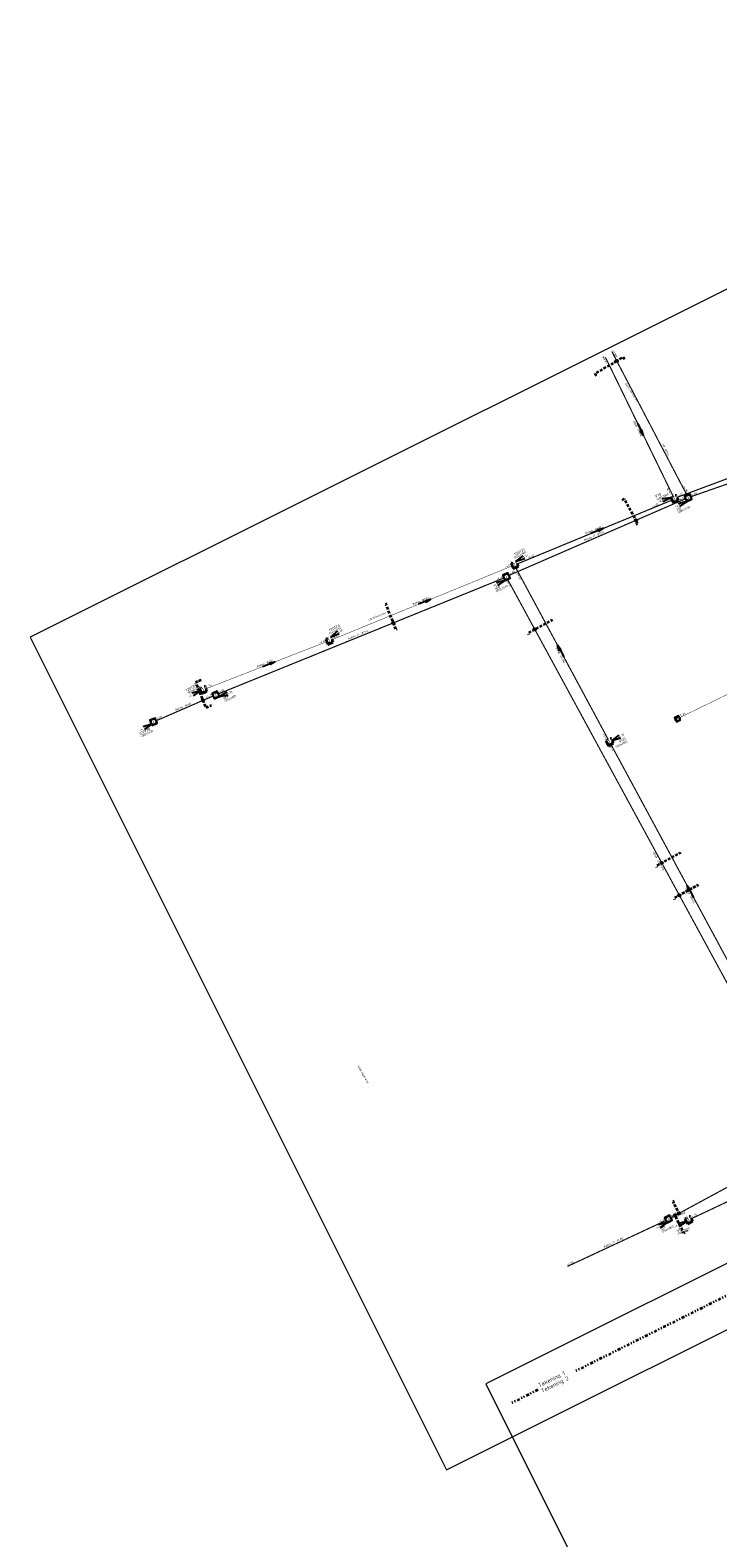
# Model space of a CAD drawing. Header units: metres. Extents: x 154356 to 156379, y 460545 to 462673.
# Tile 2 of 10: x 155090 to 155211, y 461506 to 461772. Entities that reach past the tile are written whole.
import ezdxf
from ezdxf.enums import TextEntityAlignment as Align

# ---------------------------------------------------------------- set-up
doc = ezdxf.new("R2010")
doc.units = ezdxf.units.M
for name, pattern in [('AL-TEKENBLADGRENS', [11.5, 2.5, -1.5, 1, -1.5, 1, -1.5, 2.5]), ('RI-GWA', [18.45, 6, -1.8, 1.75, -1.8, 1.75, -1.8, 1.75, -1.8]), ('RI-HWA-SO', [7.4, 5, -2.4]), ('RI-ITR', [10.4, 5, -1.8, 0, -1.8, 0, -1.8]), ('RI-VWA', [11, 5, -3, 0, -3])]:
    doc.linetypes.add(name, pattern=pattern)
for name, color, linetype, lineweight in [('B-OI-RI-VWA_TRANSPORTLEIDING-G', 253, 'RI-VWA', 35), ('B-WE-RI-ITR_PUTDEKSELHOOGTE-S', 253, 'Continuous', 25), ('B-WE-RI-ITR_PUTNUMMER-S-200', 253, 'Continuous', 18), ('B-WE-RI-ITR_RIOOLPUT-S-200', 253, 'Continuous', 25), ('B-WE-RI-ITR_TRANSPORTLEIDING-G', 253, 'RI-ITR', 35), ('B-WE-RI-VWA_DIAM-BOB-STROOMRICHTING-S', 253, 'Continuous', 25), ('B-WE-RI-VWA_PUTDEKSELHOOGTE-S', 253, 'Continuous', 25), ('B-WE-RI-VWA_PUTNUMMER-T50', 253, 'Continuous', 50), ('B-WE-RI-VWA_RIOOLPUT-S-200', 253, 'RI-VWA', 35), ('N-WE-RI-GWA_DIAM-BOB-STROOMRICHTING-S', 253, 'Continuous', 25), ('N-WE-RI-GWA_RIOOLPUT_INSPECTIEPUT-S', 253, 'Continuous', 25), ('N-WE-RI-GWA_TRANSPORTLEIDING-G', 253, 'RI-GWA', 35), ('X-XX-AL-BLADSCHEIDING-G', 7, 'AL-TEKENBLADGRENS', 35), ('X-XX-AL-T35', 50, 'Continuous', 35)]:
    doc.layers.add(name, color=color, linetype=linetype, lineweight=lineweight)
for name, color, linetype, lineweight, true_color in [('N-OI-RI-VWA_TRANSPORTLEIDING-G', 20, 'RI-VWA', 35, 0xff3f00), ('N-WE-RI-HWA_DIAM-BOB-STROOMRICHTING-S', 150, 'Continuous', 25, 0x007fff), ('N-WE-RI-HWA_HULPSTUK-S-200', 150, 'Continuous', 25, 0x007fff), ('N-WE-RI-HWA_RIOOLLEIDING_PVC_125-G', 150, 'RI-HWA-SO', 35, 0x007fff), ('N-WE-RI-HWA_TRANSPORTLEIDING-G', 150, 'RI-HWA-SO', 35, 0x007fff), ('N-WE-RI-ITR_DIAM-BOB-STROOMRICHTING-S', 7, 'Continuous', 25, 0x00a500), ('N-WE-RI-ITR_PUTDEKSELHOOGTE-S', 7, 'Continuous', 25, 0x00a500), ('N-WE-RI-ITR_PUTNUMMER-T25', 7, 'Continuous', 25, 0x00a500), ('N-WE-RI-ITR_RIOOLPUT-S-200', 7, 'Continuous', 25, 0x00a500), ('N-WE-RI-ITR_RIOOLPUT-T18', 7, 'Continuous', 18, 0x00a500), ('N-WE-RI-ITR_TRANSPORTLEIDING-G', 7, 'RI-ITR', 35, 0x00a500), ('N-WE-RI-VWA_DIAM-BOB-STROOMRICHTING-S', 20, 'Continuous', 25, 0xff3f00), ('N-WE-RI-VWA_PUTDEKSELHOOGTE-S', 20, 'Continuous', 25, 0xff3f00), ('N-WE-RI-VWA_PUTNUMMER-T50', 20, 'Continuous', 50, 0xff3f00), ('N-WE-RI-VWA_RIOOLPUT-T18', 20, 'Continuous', 18, 0xff3f00), ('X-XX-AL-T18', 1, 'Continuous', 18, 0xff0000)]:
    doc.layers.add(name, color=color, linetype=linetype, lineweight=lineweight, true_color=true_color)
doc.layers.add('X-XX-AL-HULPLIJN', color=4, linetype='Continuous', lineweight=18, plot=False)
doc.styles.add('NLCS-ISO', font='NLCS-ISO.ttf')
doc.styles.add('NLCS-ISO-M200-T18', font='NLCS-ISO.ttf', dxfattribs={"height": 0.36})
doc.styles.add('NLCS-ISO-M200-T25', font='NLCS-ISO.ttf', dxfattribs={"height": 0.5})
doc.styles.add('NLCS-ISO-M200-T35', font='NLCS-ISO.ttf', dxfattribs={"height": 0.7})

# ---------------------------------------------------------------- blocks, each defined once
blk = doc.blocks.new('SRI-PUT_INSPECTIE-SO')
at = {"flags": 128}
blk.add_lwpolyline([(-2, -2), (2, -2), (2, 2), (-2, 2)], close=True, dxfattribs=at)
blk.add_circle((0, 0), 2)
at = {"style": 'NLCS-ISO'}
blk.add_text('I', height=2.5, dxfattribs=at).set_placement((0, 0), align=Align.MIDDLE_CENTER)
blk = doc.blocks.new('*U15')
at = {"ltscale": 0.1}
blk.add_hatch(color=256, dxfattribs=at).paths.add_polyline_path([(8.5, 0), (3.5, -0.8), (3.5, 0.8)])
at = {"flags": 128}
blk.add_lwpolyline([(3.5, 0), (-3.5, 0)], dxfattribs=at)
at = {"ltscale": 0.1, "flags": 128}
blk.add_lwpolyline([(8.5, 0), (3.5, -0.8), (3.5, 0.8)], close=True, dxfattribs=at)
at = {"ltscale": 0.1, "style": 'NLCS-ISO'}
for tag, p in [('BOBL', (-61, 0)), ('MAT', (-1, 0.5))]:
    blk.add_attdef(tag, text='', height=1.8, dxfattribs=at).set_placement(p, align=Align.BOTTOM_RIGHT)
for tag, p in [('DIA', (1, 0.5)), ('BOBR', (60.1, 0))]:
    blk.add_attdef(tag, text='', height=1.8, dxfattribs=at).set_placement(p, align=Align.BOTTOM_LEFT)
blk = doc.blocks.new('*U21')
at = {"ltscale": 0.1}
blk.add_hatch(color=256, dxfattribs=at).paths.add_polyline_path([(8.5, 0), (3.5, -0.8), (3.5, 0.8)])
at = {"flags": 128}
blk.add_lwpolyline([(3.5, 0), (-3.5, 0)], dxfattribs=at)
at = {"ltscale": 0.1, "flags": 128}
blk.add_lwpolyline([(8.5, 0), (3.5, -0.8), (3.5, 0.8)], close=True, dxfattribs=at)
at = {"ltscale": 0.1, "style": 'NLCS-ISO'}
for tag, p in [('BOBL', (-143.7, 0)), ('MAT', (-1, 0.5))]:
    blk.add_attdef(tag, text='', height=1.8, dxfattribs=at).set_placement(p, align=Align.BOTTOM_RIGHT)
for tag, p in [('DIA', (1, 0.5)), ('BOBR', (143.5, 0))]:
    blk.add_attdef(tag, text='', height=1.8, dxfattribs=at).set_placement(p, align=Align.BOTTOM_LEFT)
blk = doc.blocks.new('*U39')
at = {"ltscale": 0.1}
blk.add_hatch(color=256, dxfattribs=at).paths.add_polyline_path([(-8.5, 0), (-3.5, -0.8), (-3.5, 0.8)])
at = {"ltscale": 0.1, "flags": 128}
blk.add_lwpolyline([(-8.5, 0), (-3.5, -0.8), (-3.5, 0.8)], close=True, dxfattribs=at)
at = {"flags": 128}
blk.add_lwpolyline([(3.5, 0), (-3.5, 0)], dxfattribs=at)
at = {"ltscale": 0.1, "style": 'NLCS-ISO'}
for tag, p in [('BOBL', (-59.1, 0)), ('MAT', (-1, 0.5))]:
    blk.add_attdef(tag, text='', height=1.8, dxfattribs=at).set_placement(p, align=Align.BOTTOM_RIGHT)
for tag, p in [('DIA', (1, 0.5)), ('BOBR', (62.6, 0))]:
    blk.add_attdef(tag, text='', height=1.8, dxfattribs=at).set_placement(p, align=Align.BOTTOM_LEFT)
blk = doc.blocks.new('*U59')
at = {"ltscale": 0.1, "style": 'NLCS-ISO'}
for tag, p in [('BOBL', (-41.5, 0)), ('MAT', (-1, 0.5))]:
    blk.add_attdef(tag, text='', height=1.8, dxfattribs=at).set_placement(p, align=Align.BOTTOM_RIGHT)
for tag, p in [('DIA', (1, 0.5)), ('BOBR', (41.6, 0))]:
    blk.add_attdef(tag, text='', height=1.8, dxfattribs=at).set_placement(p, align=Align.BOTTOM_LEFT)
blk = doc.blocks.new('*U61')
at = {"ltscale": 0.1, "style": 'NLCS-ISO'}
for tag, p in [('BOBL', (-274.6, 0)), ('MAT', (-1, 0.5))]:
    blk.add_attdef(tag, text='', height=1.8, dxfattribs=at).set_placement(p, align=Align.BOTTOM_RIGHT)
for tag, p in [('DIA', (1, 0.5)), ('BOBR', (272, 0))]:
    blk.add_attdef(tag, text='', height=1.8, dxfattribs=at).set_placement(p, align=Align.BOTTOM_LEFT)
blk = doc.blocks.new('*U62')
at = {"ltscale": 0.1, "style": 'NLCS-ISO'}
for tag, p in [('BOBL', (-129.7, 0)), ('MAT', (-1, 0.5))]:
    blk.add_attdef(tag, text='', height=1.8, dxfattribs=at).set_placement(p, align=Align.BOTTOM_RIGHT)
for tag, p in [('DIA', (1, 0.5)), ('BOBR', (129.1, 0))]:
    blk.add_attdef(tag, text='', height=1.8, dxfattribs=at).set_placement(p, align=Align.BOTTOM_LEFT)
blk = doc.blocks.new('*U60')
at = {"ltscale": 0.1, "style": 'NLCS-ISO'}
for tag, p in [('BOBL', (-63.7, 0)), ('MAT', (-1, 0.5))]:
    blk.add_attdef(tag, text='', height=1.8, dxfattribs=at).set_placement(p, align=Align.BOTTOM_RIGHT)
for tag, p in [('DIA', (1, 0.5)), ('BOBR', (63.5, 0))]:
    blk.add_attdef(tag, text='', height=1.8, dxfattribs=at).set_placement(p, align=Align.BOTTOM_LEFT)
blk = doc.blocks.new('*U63')
at = {"ltscale": 0.1, "style": 'NLCS-ISO'}
for tag, p in [('BOBL', (-78.6, 0)), ('MAT', (-1, 0.5))]:
    blk.add_attdef(tag, text='', height=1.8, dxfattribs=at).set_placement(p, align=Align.BOTTOM_RIGHT)
for tag, p in [('DIA', (1, 0.5)), ('BOBR', (78.4, 0))]:
    blk.add_attdef(tag, text='', height=1.8, dxfattribs=at).set_placement(p, align=Align.BOTTOM_LEFT)
blk = doc.blocks.new('*U64')
at = {"ltscale": 0.1, "style": 'NLCS-ISO'}
for tag, p in [('BOBL', (-81.1, 0)), ('MAT', (-1, 0.5))]:
    blk.add_attdef(tag, text='', height=1.8, dxfattribs=at).set_placement(p, align=Align.BOTTOM_RIGHT)
for tag, p in [('DIA', (1, 0.5)), ('BOBR', (80.4, 0))]:
    blk.add_attdef(tag, text='', height=1.8, dxfattribs=at).set_placement(p, align=Align.BOTTOM_LEFT)
blk = doc.blocks.new('*U77')
at = {"ltscale": 0.1, "style": 'NLCS-ISO'}
for tag, p in [('BOBL', (-90.9, 0)), ('MAT', (-1, 0.5))]:
    blk.add_attdef(tag, text='', height=1.8, dxfattribs=at).set_placement(p, align=Align.BOTTOM_RIGHT)
for tag, p in [('DIA', (1, 0.5)), ('BOBR', (36.9, 0))]:
    blk.add_attdef(tag, text='', height=1.8, dxfattribs=at).set_placement(p, align=Align.BOTTOM_LEFT)
blk = doc.blocks.new('SRI-PUTDEKSELHOOGTE-SO')
blk.add_hatch(color=256).paths.add_polyline_path([(3.7, 1.4), (3, 2.5), (0, 0)])
for p, q in [((0, 0), (6, 5)), ((0, 0), (7.3, 2.7)), ((0, 0), (3, 2.5)), ((3.1, 2.3), (3.5, 1.6))]:
    blk.add_line(p, q)
at = {"ltscale": 0.1, "style": 'NLCS-ISO'}
blk.add_attdef('PUTHGT', text='', height=1.8, rotation=30, dxfattribs=at).set_placement((5, 2.9), align=Align.MIDDLE_LEFT)
blk = doc.blocks.new('*U81')
at = {"ltscale": 0.1}
blk.add_hatch(color=256, dxfattribs=at).paths.add_polyline_path([(8.5, 0), (3.5, -0.8), (3.5, 0.8)])
at = {"flags": 128}
blk.add_lwpolyline([(3.5, 0), (-3.5, 0)], dxfattribs=at)
at = {"ltscale": 0.1, "flags": 128}
blk.add_lwpolyline([(8.5, 0), (3.5, -0.8), (3.5, 0.8)], close=True, dxfattribs=at)
at = {"ltscale": 0.1, "style": 'NLCS-ISO'}
for tag, p in [('BOBL', (-51.4, 0)), ('MAT', (-1, 0.5))]:
    blk.add_attdef(tag, text='', height=1.8, dxfattribs=at).set_placement(p, align=Align.BOTTOM_RIGHT)
for tag, p in [('DIA', (1, 0.5)), ('BOBR', (50.6, 0))]:
    blk.add_attdef(tag, text='', height=1.8, dxfattribs=at).set_placement(p, align=Align.BOTTOM_LEFT)
blk = doc.blocks.new('*U82')
at = {"ltscale": 0.1}
blk.add_hatch(color=256, dxfattribs=at).paths.add_polyline_path([(8.5, 0), (3.5, -0.8), (3.5, 0.8)])
at = {"flags": 128}
blk.add_lwpolyline([(3.5, 0), (-3.5, 0)], dxfattribs=at)
at = {"ltscale": 0.1, "flags": 128}
blk.add_lwpolyline([(8.5, 0), (3.5, -0.8), (3.5, 0.8)], close=True, dxfattribs=at)
at = {"ltscale": 0.1, "style": 'NLCS-ISO'}
for tag, p in [('BOBL', (-78.6, 0)), ('MAT', (-1, 0.5))]:
    blk.add_attdef(tag, text='', height=1.8, dxfattribs=at).set_placement(p, align=Align.BOTTOM_RIGHT)
for tag, p in [('DIA', (1, 0.5)), ('BOBR', (79.4, 0))]:
    blk.add_attdef(tag, text='', height=1.8, dxfattribs=at).set_placement(p, align=Align.BOTTOM_LEFT)
blk = doc.blocks.new('*U86')
at = {"ltscale": 0.1}
blk.add_hatch(color=256, dxfattribs=at).paths.add_polyline_path([(8.5, 0), (3.5, -0.8), (3.5, 0.8)])
at = {"flags": 128}
blk.add_lwpolyline([(3.5, 0), (-3.5, 0)], dxfattribs=at)
at = {"ltscale": 0.1, "flags": 128}
blk.add_lwpolyline([(8.5, 0), (3.5, -0.8), (3.5, 0.8)], close=True, dxfattribs=at)
at = {"ltscale": 0.1, "style": 'NLCS-ISO'}
for tag, p in [('BOBL', (-136.2, 0)), ('MAT', (-1, 0.5))]:
    blk.add_attdef(tag, text='', height=1.8, dxfattribs=at).set_placement(p, align=Align.BOTTOM_RIGHT)
for tag, p in [('DIA', (1, 0.5)), ('BOBR', (114, 0))]:
    blk.add_attdef(tag, text='', height=1.8, dxfattribs=at).set_placement(p, align=Align.BOTTOM_LEFT)
blk = doc.blocks.new('N-SRI-PUT_GWA-SO')
blk.add_hatch(color=256).paths.add_polyline_path([(1.4, 1.4, 0.664858), (-2, 0), (-2, 0, 0.196534), (-1.4, -1.4)])
at = {"lineweight": -3, "flags": 128}
blk.add_lwpolyline([(2, -2), (2, 2), (-2, 2), (-2, -2)], close=True, dxfattribs=at)
at = {"lineweight": -3}
blk.add_circle((0, 0), 2, dxfattribs=at)
blk = doc.blocks.new('*U97')
at = {"ltscale": 0.1}
blk.add_hatch(color=256, dxfattribs=at).paths.add_polyline_path([(8.5, 0), (3.5, -0.8), (3.5, 0.8)])
at = {"flags": 128}
blk.add_lwpolyline([(3.5, 0), (-3.5, 0)], dxfattribs=at)
at = {"ltscale": 0.1, "flags": 128}
blk.add_lwpolyline([(8.5, 0), (3.5, -0.8), (3.5, 0.8)], close=True, dxfattribs=at)
at = {"ltscale": 0.1, "style": 'NLCS-ISO'}
for tag, p in [('BOBL', (-57.1, 0)), ('MAT', (-1, 0.5))]:
    blk.add_attdef(tag, text='', height=1.8, dxfattribs=at).set_placement(p, align=Align.BOTTOM_RIGHT)
for tag, p in [('DIA', (1, 0.5)), ('BOBR', (55.4, 0))]:
    blk.add_attdef(tag, text='', height=1.8, dxfattribs=at).set_placement(p, align=Align.BOTTOM_LEFT)
blk = doc.blocks.new('*U98')
at = {"ltscale": 0.1}
blk.add_hatch(color=256, dxfattribs=at).paths.add_polyline_path([(8.5, 0), (3.5, -0.8), (3.5, 0.8)])
at = {"flags": 128}
blk.add_lwpolyline([(3.5, 0), (-3.5, 0)], dxfattribs=at)
at = {"ltscale": 0.1, "flags": 128}
blk.add_lwpolyline([(8.5, 0), (3.5, -0.8), (3.5, 0.8)], close=True, dxfattribs=at)
at = {"ltscale": 0.1, "style": 'NLCS-ISO'}
for tag, p in [('BOBL', (-89.7, 0)), ('MAT', (-1, 0.5))]:
    blk.add_attdef(tag, text='', height=1.8, dxfattribs=at).set_placement(p, align=Align.BOTTOM_RIGHT)
for tag, p in [('DIA', (1, 0.5)), ('BOBR', (88.8, 0))]:
    blk.add_attdef(tag, text='', height=1.8, dxfattribs=at).set_placement(p, align=Align.BOTTOM_LEFT)
blk = doc.blocks.new('*U103')
at = {"ltscale": 0.1}
blk.add_hatch(color=256, dxfattribs=at).paths.add_polyline_path([(8.5, 0), (3.5, -0.8), (3.5, 0.8)])
at = {"flags": 128}
blk.add_lwpolyline([(3.5, 0), (-3.5, 0)], dxfattribs=at)
at = {"ltscale": 0.1, "flags": 128}
blk.add_lwpolyline([(8.5, 0), (3.5, -0.8), (3.5, 0.8)], close=True, dxfattribs=at)
at = {"ltscale": 0.1, "style": 'NLCS-ISO'}
for tag, p in [('BOBL', (-79.7, 0)), ('MAT', (-1, 0.5))]:
    blk.add_attdef(tag, text='', height=1.8, dxfattribs=at).set_placement(p, align=Align.BOTTOM_RIGHT)
for tag, p in [('DIA', (1, 0.5)), ('BOBR', (74.5, 0))]:
    blk.add_attdef(tag, text='', height=1.8, dxfattribs=at).set_placement(p, align=Align.BOTTOM_LEFT)
blk = doc.blocks.new('*U104')
at = {"ltscale": 0.1, "style": 'NLCS-ISO'}
for tag, p in [('BOBL', (-21.7, 0)), ('MAT', (-1, 0.5))]:
    blk.add_attdef(tag, text='', height=1.8, dxfattribs=at).set_placement(p, align=Align.BOTTOM_RIGHT)
for tag, p in [('DIA', (1, 0.5)), ('BOBR', (21, 0))]:
    blk.add_attdef(tag, text='', height=1.8, dxfattribs=at).set_placement(p, align=Align.BOTTOM_LEFT)
blk = doc.blocks.new('SRI-HULP_INLAAT_125MM-SO')
h = blk.add_hatch(color=256)
h.dxf.hatch_style = 1
h.paths.add_polyline_path([(-0.7, 0.7, 0.198912), (-1, 0, 0.198912), (-0.7, -0.7), (0, 0)])
h = blk.add_hatch(color=256)
h.dxf.hatch_style = 1
h.paths.add_polyline_path([(1, 0, 0.198912), (0.7, 0.7), (0, 0), (0.7, -0.7, 0.198912)])
for p, q in [((-0.7, 0.7), (0.7, -0.7)), ((-0.7, -0.7), (0.7, 0.7))]:
    blk.add_line(p, q)
blk.add_circle((0, 0), 1)

msp = doc.modelspace()

# ---------------------------------------------------------------- linework, layer by layer
at = {"layer": 'N-OI-RI-VWA_TRANSPORTLEIDING-G', "ltscale": 0.2, "const_width": 0.2, "flags": 128}
for points in [[(155203.22, 461689.46), (155191.27, 461713.99)], [(155203.86, 461689.3), (155239.73, 461702.7)], [(155220.67, 461593.09), (155192.24, 461645.77)], [(155230.56, 461573.59), (155206.39, 461562.19)]]:
    msp.add_lwpolyline(points, dxfattribs=at)
at = {"layer": 'N-WE-RI-GWA_TRANSPORTLEIDING-G', "ltscale": 0.2, "const_width": 0.075, "flags": 128}
msp.add_lwpolyline([(155204.33, 461650.48), (155255.52, 461675.5)], dxfattribs=at)
at = {"layer": 'N-WE-RI-HWA_RIOOLLEIDING_PVC_125-G'}
for p, q in [((155196.92, 461684.73), (155196.64, 461685.27)), ((155196.7, 461684.61), (155196.92, 461684.73))]:
    msp.add_line(p, q, dxfattribs=at)
at = {"layer": 'N-WE-RI-HWA_RIOOLLEIDING_PVC_125-G', "ltscale": 0.1, "flags": 128}
for points in [[(155193.26, 461713.35), (155189.4, 461711.1), (155189.62, 461710.71)], [(155194.64, 461713.63), (155194.41, 461714.02), (155193.25, 461713.34)], [(155194.24, 461688.8), (155194.63, 461689.03), (155196.64, 461685.27)], [(155152.77, 461670.56), (155152.54, 461670.46), (155153.88, 461667.18), (155154.35, 461666.01), (155154.6, 461666.12)], [(155181.92, 461667.48), (155181.8, 461667.7), (155178.82, 461666.06), (155177.6, 461665.38), (155177.72, 461665.16)], [(155204.52, 461626.46), (155204.4, 461626.68), (155201.19, 461624.91), (155200.2, 461624.36), (155200.32, 461624.14)], [(155207.66, 461620.77), (155207.54, 461620.99), (155204.29, 461619.2), (155203.34, 461618.67), (155203.46, 461618.45)], [(155203.35, 461565.27), (155203.12, 461565.17), (155204.22, 461563.13)]]:
    msp.add_lwpolyline(points, dxfattribs=at)
at = {"layer": 'N-WE-RI-HWA_TRANSPORTLEIDING-G', "ltscale": 0.2, "const_width": 0.2, "flags": 128}
msp.add_lwpolyline([(155192.39, 461715.02), (155205.62, 461689.71)], dxfattribs=at)
at = {"layer": 'N-WE-RI-ITR_TRANSPORTLEIDING-G', "ltscale": 0.2, "const_width": 0.2, "flags": 128}
for points in [[(155239.23, 461700.93), (155206.32, 461689.43)], [(155174.27, 461675.56), (155205.39, 461689.07)], [(155123.08, 461654.68), (155173.38, 461675.1)], [(155227.58, 461576.35), (155174.02, 461674.88)], [(155202.8, 461562.36), (155227.38, 461575.67)], [(155184.58, 461553.79), (155201.92, 461561.88)]]:
    msp.add_lwpolyline(points, dxfattribs=at)
at = {"layer": 'X-XX-AL-BLADSCHEIDING-G', "ltscale": 0.2, "flags": 128}
msp.add_lwpolyline([(155343.6, 461614.08), (155174.66, 461529.67)], dxfattribs=at)
at = {"layer": 'X-XX-AL-HULPLIJN'}
msp.add_lwpolyline([(155416.02, 461472.54), (155342.69, 461619.29), (155170.17, 461533.09), (155243.5, 461386.33)], close=True, dxfattribs=at)

# ---------------------------------------------------------------- block references
at = {"layer": 'B-WE-RI-ITR_RIOOLPUT-S-200', "xscale": 0.25, "yscale": 0.25, "zscale": 0.25, "rotation": 23.15490213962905}
msp.add_blockref('SRI-PUT_INSPECTIE-SO', (155111.66, 461649.76), dxfattribs=at)
at = {"layer": 'B-WE-RI-VWA_RIOOLPUT-S-200', "xscale": 0.25, "yscale": 0.25, "zscale": 0.25, "rotation": 21.2753659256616}
for p in [(155175.28, 461677.41), (155142.64, 461664.06), (155120.4, 461655.4)]:
    msp.add_blockref('SRI-PUT_INSPECTIE-SO', p, dxfattribs=at)
at = {"layer": 'N-OI-RI-VWA_TRANSPORTLEIDING-G', "color": 30, "true_color": 0xff7f00, "xscale": 0.25, "yscale": 0.25, "zscale": 0.25, "rotation": 28.56407164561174}
for p in [(155203.45, 461689.02), (155192, 461646.21), (155205.96, 461561.95)]:
    msp.add_blockref('SRI-PUT_INSPECTIE-SO', p, dxfattribs=at)
at = {"layer": 'N-WE-RI-GWA_DIAM-BOB-STROOMRICHTING-S', "xscale": 0.2, "yscale": 0.2, "zscale": 0.2, "rotation": 26.0446358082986}
msp.add_blockref('*U86', (155229.93, 461662.99), dxfattribs=at).add_auto_attribs({'MAT': 'PVC', 'DIA': '%%c200', 'BOBL': '+5.28', 'BOBR': '+4.96'})
at = {"layer": 'N-WE-RI-GWA_RIOOLPUT_INSPECTIEPUT-S', "xscale": 0.2, "yscale": 0.2, "zscale": 0.2, "rotation": 26.55025936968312}
msp.add_blockref('N-SRI-PUT_GWA-SO', (155203.97, 461650.3), dxfattribs=at)
at = {"layer": 'N-WE-RI-HWA_DIAM-BOB-STROOMRICHTING-S', "xscale": 0.2, "yscale": 0.2, "zscale": 0.2, "rotation": 297.5999564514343}
msp.add_blockref('*U77', (155201.4, 461697.77), dxfattribs=at).add_auto_attribs({'MAT': 'PP', 'DIA': '%%c200', 'BOBL': '+#.##', 'BOBR': '+4.85'})
at = {"layer": 'N-WE-RI-HWA_HULPSTUK-S-200', "xscale": 0.2, "yscale": 0.2, "zscale": 0.2, "rotation": 28.24990663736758}
for p in [(155193.26, 461713.35), (155196.64, 461685.27), (155153.88, 461667.18), (155178.82, 461666.06), (155201.19, 461624.91), (155204.29, 461619.2), (155203.55, 461562.77), (155204.22, 461563.13)]:
    msp.add_blockref('SRI-HULP_INLAAT_125MM-SO', p, dxfattribs=at)
at = {"layer": 'N-WE-RI-ITR_DIAM-BOB-STROOMRICHTING-S', "xscale": 0.2, "yscale": 0.2, "zscale": 0.2}
for name, p, rotation, values in [('*U64', (155222.77, 461695.18), 19.26419845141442, {'MAT': 'Beton IT', 'DIA': '%%c500', 'BOBL': '+4.40', 'BOBR': '+4.40'}), ('*U63', (155189.83, 461682.31), 23.45688316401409, {'MAT': 'Beton IT', 'DIA': '%%c500', 'BOBL': '+4.40', 'BOBR': '+4.40'}), ('*U62', (155148.23, 461664.89), 22.09585629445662, {'MAT': 'Beton IT', 'DIA': '%%c500', 'BOBL': '+4.40', 'BOBR': '+4.40'}), ('*U61', (155200.73, 461625.79), 118.5059197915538, {'MAT': 'Beton IT', 'DIA': '%%c500', 'BOBL': '+4.40', 'BOBR': '+4.40'}), ('*U60', (155215.09, 461569.02), 28.43901034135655, {'MAT': 'Beton IT', 'DIA': '%%c400', 'BOBL': '+4.50', 'BOBR': '+4.50'}), ('*U59', (155193.25, 461557.84), 25.02250771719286, {'MAT': 'Beton IT', 'DIA': '%%c400', 'BOBL': '+4.50', 'BOBR': '+4.50'})]:
    msp.add_blockref(name, p, dxfattribs=dict(at, rotation=rotation)).add_auto_attribs(values)
at = {"layer": 'N-WE-RI-ITR_RIOOLPUT-S-200', "xscale": 0.25, "yscale": 0.25, "zscale": 0.25}
for p, rotation in [((155205.85, 461689.26), 23.19161008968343), ((155173.82, 461675.34), 23.03599323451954), ((155122.62, 461654.49), 23.15490213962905), ((155202.36, 461562.12), 28.56407164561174)]:
    msp.add_blockref('SRI-PUT_INSPECTIE-SO', p, dxfattribs=dict(at, rotation=rotation))
at = {"layer": 'N-WE-RI-VWA_DIAM-BOB-STROOMRICHTING-S', "xscale": 0.2, "yscale": 0.2, "zscale": 0.2}
for name, p, rotation, values in [('*U39', (155197.24, 461701.73, 6.17), 115.974808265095, {'MAT': 'Beton', 'DIA': '%%c300', 'BOBL': '+4.26', 'BOBR': '+#.##'}), ('*U103', (155183.61, 461661.8), 118.2817774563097, {'MAT': 'Beton', 'DIA': '%%c300', 'BOBL': '+4.51', 'BOBR': '+4.46'}), ('*U21', (155206.45, 461619.43), 118.3540822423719, {'MAT': 'Beton', 'DIA': '%%c300', 'BOBL': '+4.62', 'BOBR': '+4.52'}), ('*U15', (155218.48, 461567.89), 25.24890786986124, {'MAT': 'Beton', 'DIA': '%%c300', 'BOBL': '+4.72', 'BOBR': '+4.67'})]:
    msp.add_blockref(name, p, dxfattribs=dict(at, rotation=rotation)).add_auto_attribs(values)
at = {"layer": 'N-WE-RI-VWA_PUTDEKSELHOOGTE-S', "xscale": 0.1999999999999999, "yscale": 0.1999999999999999, "zscale": 0.1999999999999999, "rotation": 357.5439725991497}
msp.add_blockref('SRI-PUTDEKSELHOOGTE-SO', (155192.44, 461646.45), dxfattribs=at).add_auto_attribs({'PUTHGT': '+6.30'})

# ---------------------------------------------------------------- texts
at = {"layer": 'X-XX-AL-T18', "style": 'NLCS-ISO-M200-T18'}
for s, rotation, p in [('Dool-om-Bergh', 303.5, (155195.83, 461707.83)), ('Lorentzstraat', 22.3, (155151.04, 461668.37)), ('Woestijgerweg', 299.9, (155148.56, 461587.62))]:
    msp.add_text(s, height=0.36, rotation=rotation, dxfattribs=at).set_placement(p, align=Align.MIDDLE)

# ---------------------------------------------------------------- next in the draw order: texts
at = {"layer": 'X-XX-AL-T35', "insert": (155179.33, 461533.1), "char_height": 0.7, "attachment_point": 1, "rotation": 26.1339, "style": 'NLCS-ISO-M200-T35', "bg_fill": 2}
msp.add_mtext_dynamic_manual_height_columns('Tekening 1', width=6.5778, gutter_width=3.5, heights=[0], dxfattribs=at)

# ---------------------------------------------------------------- next in the draw order: texts
at = {"layer": 'X-XX-AL-T35', "insert": (155179.81, 461532.14), "char_height": 0.7, "attachment_point": 1, "rotation": 26.1339, "style": 'NLCS-ISO-M200-T35', "bg_fill": 2}
msp.add_mtext_dynamic_manual_height_columns('Tekening 2', width=6.5778, gutter_width=3.5, heights=[0], dxfattribs=at)

# ---------------------------------------------------------------- next in the draw order: linework, layer by layer
at = {"layer": 'X-XX-AL-HULPLIJN'}
msp.add_lwpolyline([(155163.25, 461517.91), (155377.34, 461624.89), (155304.01, 461771.65), (155089.92, 461664.67)], close=True, dxfattribs=at)

# ---------------------------------------------------------------- next in the draw order: texts
at = {"layer": 'B-WE-RI-ITR_RIOOLPUT-S-200', "insert": (155109.35, 461647.31), "char_height": 0.36, "attachment_point": 1, "rotation": 26.5503, "style": 'NLCS-ISO-M200-T18', "bg_fill": 3, "box_fill_scale": 1, "bg_fill_color": 256, "bg_fill_transparency": 0}
msp.add_mtext('1000x1000', dxfattribs=at)
at = {"layer": 'N-WE-RI-ITR_RIOOLPUT-T18', "char_height": 0.36, "attachment_point": 1, "rotation": 26.5503, "style": 'NLCS-ISO-M200-T18', "bg_fill": 3, "box_fill_scale": 1, "bg_fill_color": 256, "bg_fill_transparency": 0}
for insert in [(155203.95, 461686.79), (155171.92, 461672.86), (155124.05, 461653.51), (155201.1, 461559.99)]:
    msp.add_mtext('1000x1000', dxfattribs=dict(at, insert=insert))
at = {"layer": 'N-WE-RI-VWA_RIOOLPUT-T18', "insert": (155195.02, 461646.48), "char_height": 0.36, "attachment_point": 3, "rotation": 26.5503, "style": 'NLCS-ISO-M200-T18', "bg_fill": 3, "box_fill_scale": 1, "bg_fill_color": 256, "bg_fill_transparency": 0}
msp.add_mtext('1000x1000', dxfattribs=at)

# ---------------------------------------------------------------- next in the draw order: linework, layer by layer
at = {"layer": 'N-OI-RI-VWA_TRANSPORTLEIDING-G', "ltscale": 0.2, "const_width": 0.2, "flags": 128}
msp.add_lwpolyline([(155175.46, 461676.94), (155191.76, 461646.65)], dxfattribs=at)

# ---------------------------------------------------------------- next in the draw order: block references
at = {"layer": 'N-WE-RI-VWA_PUTDEKSELHOOGTE-S'}
ref = msp.add_blockref('SRI-PUTDEKSELHOOGTE-SO', (155205.52, 461561.71), dxfattribs=dict(at, xscale=-0.2, yscale=0.2, zscale=0.1999999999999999, rotation=55.55654613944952))
ref.add_attrib('PUTHGT', '+6.55', dxfattribs={"layer": '0', "ltscale": 0.1, "height": 0.36, "rotation": 25.5565, "style": 'NLCS-ISO'}).set_placement((155203.44, 461560.73), align=Align.MIDDLE_LEFT)

# ---------------------------------------------------------------- next in the draw order: texts
at = {"layer": 'N-WE-RI-ITR_PUTNUMMER-T25', "char_height": 0.5, "attachment_point": 1, "rotation": 26.5503, "style": 'NLCS-ISO-M200-T25', "bg_fill": 3, "box_fill_scale": 1, "bg_fill_color": 256, "bg_fill_transparency": 0}
for s, insert in [('I10', (155203.74, 461687.33)), ('I08', (155171.7, 461673.4)), ('I09', (155123.84, 461654.05)), ('I07', (155200.89, 461560.53))]:
    msp.add_mtext(s, dxfattribs=dict(at, insert=insert))
at = {"layer": 'N-WE-RI-VWA_PUTNUMMER-T50', "insert": (155194.71, 461647.05), "char_height": 0.5, "attachment_point": 3, "rotation": 26.5503, "style": 'NLCS-ISO', "bg_fill": 3, "box_fill_scale": 1, "bg_fill_color": 256, "bg_fill_transparency": 0}
msp.add_mtext('V09', dxfattribs=at)

# ---------------------------------------------------------------- next in the draw order: linework, layer by layer
at = {"layer": 'B-OI-RI-VWA_TRANSPORTLEIDING-G', "const_width": 0.075, "flags": 128}
for points in [[(155143.11, 461664.24), (155174.82, 461677.22)], [(155120.87, 461655.58), (155142.17, 461663.88)]]:
    msp.add_lwpolyline(points, dxfattribs=at)

# ---------------------------------------------------------------- next in the draw order: block references
at = {"layer": 'B-WE-RI-VWA_DIAM-BOB-STROOMRICHTING-S', "xscale": 0.2, "yscale": 0.2, "zscale": 0.2}
for name, p, rotation, values in [('*U82', (155158.96, 461670.73), 22.25906986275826, {'MAT': 'Beton', 'DIA': '%%c280', 'BOBL': '+4.60', 'BOBR': '+4.45'}), ('*U81', (155131.52, 461659.73), 21.27536591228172, {'MAT': 'Beton', 'DIA': '%%c280', 'BOBL': '+4.75', 'BOBR': '+4.61'})]:
    msp.add_blockref(name, p, dxfattribs=dict(at, rotation=rotation)).add_auto_attribs(values)
at = {"layer": 'N-WE-RI-ITR_PUTDEKSELHOOGTE-S'}
ref = msp.add_blockref('SRI-PUTDEKSELHOOGTE-SO', (155205.59, 461688.61), dxfattribs=dict(at, xscale=-0.2, yscale=0.2, zscale=0.2, rotation=55.55654613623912))
ref.add_attrib('PUTHGT', '+6.35', dxfattribs={"layer": '0', "ltscale": 0.1, "height": 0.36, "rotation": 25.5565, "style": 'NLCS-ISO'}).set_placement((155203.53, 461687.63), align=Align.MIDDLE_LEFT)
ref = msp.add_blockref('SRI-PUTDEKSELHOOGTE-SO', (155173.55, 461674.68), dxfattribs=dict(at, xscale=-0.2, yscale=0.2, zscale=0.2, rotation=55.55654613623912))
ref.add_attrib('PUTHGT', '+6.51', dxfattribs={"layer": '0', "ltscale": 0.1, "height": 0.36, "rotation": 25.5565, "style": 'NLCS-ISO'}).set_placement((155171.5, 461673.71), align=Align.MIDDLE_LEFT)
at = {"layer": 'N-WE-RI-ITR_PUTDEKSELHOOGTE-S', "xscale": 0.2, "yscale": 0.2, "zscale": 0.2, "rotation": 350.9628331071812}
msp.add_blockref('SRI-PUTDEKSELHOOGTE-SO', (155123.27, 461654.23), dxfattribs=at).add_auto_attribs({'PUTHGT': '+6.38'})
at = {"layer": 'N-WE-RI-ITR_PUTDEKSELHOOGTE-S'}
ref = msp.add_blockref('SRI-PUTDEKSELHOOGTE-SO', (155202.13, 461561.51), dxfattribs=dict(at, xscale=-0.2, yscale=0.2, zscale=0.2, rotation=55.55654613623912))
ref.add_attrib('PUTHGT', '+6.52', dxfattribs={"layer": '0', "ltscale": 0.1, "height": 0.36, "rotation": 25.5565, "style": 'NLCS-ISO'}).set_placement((155200.07, 461560.53), align=Align.MIDDLE_LEFT)
at = {"layer": 'N-WE-RI-VWA_PUTDEKSELHOOGTE-S'}
ref = msp.add_blockref('SRI-PUTDEKSELHOOGTE-SO', (155202.77, 461689.22), dxfattribs=dict(at, xscale=-0.2, yscale=0.2, zscale=0.1999999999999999, rotation=46.64531388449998))
ref.add_attrib('PUTHGT', '+6.36', dxfattribs={"layer": '0', "ltscale": 0.1, "height": 0.36, "rotation": 16.6453, "style": 'NLCS-ISO'}).set_placement((155200.57, 461688.56), align=Align.MIDDLE_LEFT)

# ---------------------------------------------------------------- next in the draw order: texts
at = {"layer": 'N-WE-RI-VWA_RIOOLPUT-T18', "insert": (155203.94, 461559.67), "char_height": 0.36, "attachment_point": 1, "rotation": 26.5503, "style": 'NLCS-ISO-M200-T18', "bg_fill": 3, "box_fill_scale": 1, "bg_fill_color": 256, "bg_fill_transparency": 0}
msp.add_mtext('1000x1000', dxfattribs=at)

# ---------------------------------------------------------------- next in the draw order: texts
at = {"layer": 'B-WE-RI-VWA_RIOOLPUT-S-200', "char_height": 0.36, "rotation": 26.5503, "style": 'NLCS-ISO-M200-T18', "bg_fill": 3, "box_fill_scale": 1, "bg_fill_color": 256, "bg_fill_transparency": 0}
for insert, attachment_point in [((155177.22, 461679.83), 3), ((155144.58, 461666.48), 3), ((155117.52, 461654.95), 1)]:
    msp.add_mtext('1000x1000', dxfattribs=dict(at, insert=insert, attachment_point=attachment_point))
at = {"layer": 'N-WE-RI-VWA_PUTNUMMER-T50', "insert": (155203.68, 461560.26), "char_height": 0.5, "attachment_point": 1, "rotation": 26.5503, "style": 'NLCS-ISO', "bg_fill": 3, "box_fill_scale": 1, "bg_fill_color": 256, "bg_fill_transparency": 0}
msp.add_mtext('V07', dxfattribs=at)

# ---------------------------------------------------------------- next in the draw order: linework, layer by layer
at = {"layer": 'N-WE-RI-HWA_RIOOLLEIDING_PVC_125-G', "ltscale": 0.1, "flags": 128}
for points in [[(155205.25, 461559.76), (155205.03, 461559.65), (155203.55, 461562.77)], [(155205.66, 461559.95), (155205.6, 461560.09)]]:
    msp.add_lwpolyline(points, dxfattribs=at)

# ---------------------------------------------------------------- next in the draw order: texts
at = {"layer": 'B-WE-RI-VWA_PUTNUMMER-T50', "char_height": 0.5, "rotation": 26.5503, "style": 'NLCS-ISO-M200-T25', "bg_fill": 3, "box_fill_scale": 1, "bg_fill_color": 256, "bg_fill_transparency": 0}
for s, insert, attachment_point in [('120123', (155176.99, 461680.38), 3), ('120124', (155144.35, 461667.03), 3), ('120126', (155117.22, 461655.48), 1)]:
    msp.add_mtext(s, dxfattribs=dict(at, insert=insert, attachment_point=attachment_point))
at = {"layer": 'X-XX-AL-T18', "style": 'NLCS-ISO-M200-T18'}
msp.add_text('Hertenstraat', height=0.36, rotation=25.3, dxfattribs=at).set_placement((155203.89, 461562.7), align=Align.MIDDLE)

# ---------------------------------------------------------------- next in the draw order: linework, layer by layer
at = {"layer": 'B-WE-RI-ITR_TRANSPORTLEIDING-G', "ltscale": 0.2, "const_width": 0.2, "flags": 128}
msp.add_lwpolyline([(155122.15, 461654.31), (155112.12, 461649.95)], dxfattribs=at)
at = {"layer": 'N-OI-RI-VWA_TRANSPORTLEIDING-G', "ltscale": 0.2, "const_width": 0.2, "flags": 128}
msp.add_lwpolyline([(155175.75, 461677.59), (155202.99, 461688.83)], dxfattribs=at)
at = {"layer": 'N-WE-RI-HWA_RIOOLLEIDING_PVC_125-G', "ltscale": 0.1, "flags": 128}
msp.add_lwpolyline([(155120.06, 461657.12), (155119.05, 461656.7), (155120.35, 461653.53), (155120.87, 461652.26), (155121.89, 461652.68)], dxfattribs=at)

# ---------------------------------------------------------------- next in the draw order: block references
at = {"layer": 'B-WE-RI-ITR_TRANSPORTLEIDING-G', "ltscale": 0.5, "xscale": 0.2, "yscale": 0.2, "zscale": 0.2, "rotation": 23.48847291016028}
msp.add_blockref('*U104', (155117.14, 461652.13), dxfattribs=at).add_auto_attribs({'MAT': 'Beton', 'DIA': '%%c400', 'BOBL': '+3.75', 'BOBR': '+3.75'})
at = {"layer": 'B-WE-RI-VWA_PUTDEKSELHOOGTE-S', "xscale": 0.2, "yscale": 0.2, "zscale": 0.2}
for p, rotation, values in [((155175.56, 461678.06), 357.5439726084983, {'PUTHGT': '+6.51'}), ((155142.92, 461664.71), 3.224888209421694, {'PUTHGT': '+6.42'})]:
    msp.add_blockref('SRI-PUTDEKSELHOOGTE-SO', p, dxfattribs=dict(at, rotation=rotation)).add_auto_attribs(values)
at = {"layer": 'B-WE-RI-VWA_PUTDEKSELHOOGTE-S'}
ref = msp.add_blockref('SRI-PUTDEKSELHOOGTE-SO', (155119.93, 461655.22), dxfattribs=dict(at, xscale=-0.2, yscale=0.2, zscale=0.2, rotation=55.55654613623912))
ref.add_attrib('PUTHGT', '+6.39', dxfattribs={"layer": '0', "ltscale": 0.1, "height": 0.36, "rotation": 25.5565, "style": 'NLCS-ISO'}).set_placement((155117.88, 461654.24), align=Align.MIDDLE_LEFT)
at = {"layer": 'N-WE-RI-HWA_HULPSTUK-S-200', "xscale": 0.2, "yscale": 0.2, "zscale": 0.2, "rotation": 28.24990663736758}
msp.add_blockref('SRI-HULP_INLAAT_125MM-SO', (155120.35, 461653.53), dxfattribs=at)

# ---------------------------------------------------------------- next in the draw order: texts
at = {"layer": 'B-WE-RI-ITR_PUTNUMMER-S-200', "insert": (155109.05, 461647.79), "char_height": 0.5, "attachment_point": 1, "rotation": 26.5503, "style": 'NLCS-ISO-M200-T25', "bg_fill": 3, "box_fill_scale": 1, "bg_fill_color": 256, "bg_fill_transparency": 0}
msp.add_mtext('122178', dxfattribs=at)
at = {"layer": 'N-WE-RI-VWA_RIOOLPUT-T18', "insert": (155200.19, 461689.04), "char_height": 0.36, "attachment_point": 1, "rotation": 26.5503, "style": 'NLCS-ISO-M200-T18', "bg_fill": 3, "box_fill_scale": 1, "bg_fill_color": 256, "bg_fill_transparency": 0}
msp.add_mtext('1000x1000', dxfattribs=at)

# ---------------------------------------------------------------- next in the draw order: block references
at = {"layer": 'B-WE-RI-ITR_PUTDEKSELHOOGTE-S'}
ref = msp.add_blockref('SRI-PUTDEKSELHOOGTE-SO', (155111.31, 461649.32), dxfattribs=dict(at, xscale=-0.2, yscale=0.2, zscale=0.2, rotation=57.14407271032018))
ref.add_attrib('PUTHGT', '+6.39', dxfattribs={"layer": '0', "ltscale": 0.1, "height": 0.36, "rotation": 27.1441, "style": 'NLCS-ISO'}).set_placement((155109.28, 461648.28), align=Align.MIDDLE_LEFT)
at = {"layer": 'N-WE-RI-VWA_DIAM-BOB-STROOMRICHTING-S', "xscale": 0.2, "yscale": 0.2, "zscale": 0.2, "rotation": 20.47361170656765}
msp.add_blockref('*U98', (155221.8, 461696, 6.17), dxfattribs=at).add_auto_attribs({'MAT': 'Beton', 'DIA': '%%c300', 'BOBL': '+4.15', 'BOBR': '+4.16'})

# ---------------------------------------------------------------- next in the draw order: texts
at = {"layer": 'N-WE-RI-VWA_PUTNUMMER-T50', "insert": (155199.92, 461689.63), "char_height": 0.5, "attachment_point": 1, "rotation": 26.5503, "style": 'NLCS-ISO', "bg_fill": 3, "box_fill_scale": 1, "bg_fill_color": 256, "bg_fill_transparency": 0}
msp.add_mtext('V10', dxfattribs=at)

# ---------------------------------------------------------------- next in the draw order: block references
at = {"layer": 'N-WE-RI-VWA_DIAM-BOB-STROOMRICHTING-S', "xscale": 0.2, "yscale": 0.2, "zscale": 0.2, "rotation": 22.41255760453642}
msp.add_blockref('*U97', (155189.37, 461683.21, 6.17), dxfattribs=at).add_auto_attribs({'MAT': 'Beton', 'DIA': '%%c300', 'BOBL': '+4.45', 'BOBR': '+4.26'})

doc.saveas('drawing.dxf')
